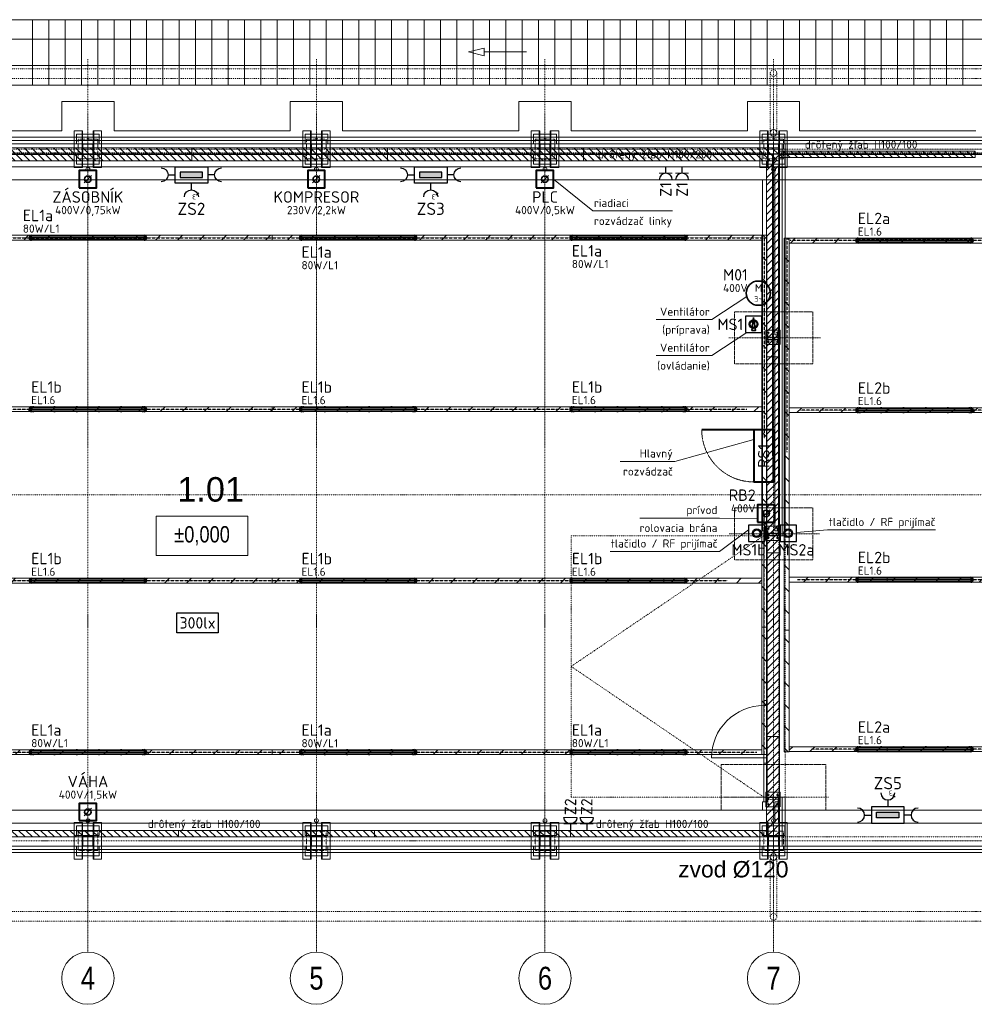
# Model space of a CAD drawing. Header units: millimetres. Extents: x 1803 to 87542, y -4389 to 16381.
# Tile 2 of 5: x 13438 to 28057, y 1309 to 16381. Entities that reach past the tile are written whole.
import ezdxf
from ezdxf.enums import TextEntityAlignment as Align

# ---------------------------------------------------------------- set-up
doc = ezdxf.new("R2010")
doc.units = ezdxf.units.MM
doc.set_wipeout_variables(frame=1)
for name, pattern in [('DASHDOT', [25.4, 12.7, -6.35, 0, -6.35]), ('Dashed', [19.05, 12.7, -6.35]), ('DIVIDE', [31.75, 12.7, -6.35, 0, -6.35, 0, -6.35]), ('DXK_LINE_DOT2', [3.9198, 1.9599, -1.9599])]:
    doc.linetypes.add(name, pattern=pattern)
for name, color, linetype, lineweight in [('CKBUBLINY', 252, 'Continuous', 5), ('CKIZOLACE', 252, 'Continuous', 5), ('CKKOTY_VYS', 252, 'Continuous', 5), ('CKRASTR', 252, 'DASHDOT', 5), ('CKRASTR_POPIS', 252, 'Continuous', 5), ('CKSTENY_NADROVINOU', 252, 'DIVIDE', 5), ('CKSTENY_OSY', 252, 'DASHDOT', 5), ('CKSTENY_PODROVINOU', 252, 'Continuous', 5), ('CKSTENY_REZ', 252, 'Continuous', 5), ('CKSTENY_SKRYTE', 252, 'Dashed', 5), ('CKSYMBOLY', 252, 'Continuous', 5), ('CKTEXTY_MALE', 252, 'Continuous', 5), ('CKTEXTY_STREDNI', 252, 'Continuous', 5), ('CSPROFILY_OSY', 252, 'DASHDOT', 5), ('CSPROFILY_REZY', 252, 'Continuous', 5), ('EL_svetlo', 4, 'Continuous', 30), ('EL_trasy', 1, 'Continuous', 35), ('EL_zariadenia', 5, 'Continuous', 30), ('EL_zasuvky', 5, 'Continuous', 30), ('ELI_ROZVADZAC', 1, 'Continuous', 40), ('ELI_SVETLO', 4, 'Continuous', 30), ('koty', 252, 'Continuous', 18), ('Okna_dvere', 252, 'Continuous', 5)]:
    doc.layers.add(name, color=color, linetype=linetype, lineweight=lineweight)
doc.layers.add('L1', color=7, linetype='Continuous')
doc.styles.add('ISOCP3', font='isocpeur.ttf')
doc.styles.add('ISOCPEUR', font='isocpeur.ttf', dxfattribs={"height": 300})
doc.styles.get("Standard").update_dxf_attribs({"font": 'arial.ttf'})
doc.linetypes.add('IZOLACE_TEPELNA_OS', pattern='A,0.001,[220,CADKON.SHX,S=0.05,R=0,X=0,Y=0],-1,[220,CADKON.SHX,S=0.05,R=180,X=1,Y=0],-1', length=2.001)
pattern_1 = [(45, (4501.52, -18553.8), (-168.3798, 168.3798), [])]

# ---------------------------------------------------------------- blocks, each defined once
blk = doc.blocks.new('CK_GRID_DESC_A460A66B-2EDC-4BD0-90B6-661D6CF4EA7E')
at = {"layer": 'CKRASTR_POPIS'}
blk.add_circle((-4, 0), 4, dxfattribs=at)
at = {"layer": 'CKRASTR_POPIS', "width": 0.8}
blk.add_attdef('GRID_DESC', text='', height=3.5, dxfattribs=at).set_placement((-4, 0), align=Align.MIDDLE_CENTER)
blk = doc.blocks.new('CK_S_EXT_RHS_Sections_square_cRHS160x5')
for p, q in [((-80, 70), (-80, -70)), ((-75, 70), (-75, -70)), ((70, 80), (-70, 80)), ((70, 75), (-70, 75)), ((75, -70), (75, 70)), ((80, -70), (80, 70)), ((-70, -75), (70, -75)), ((-70, -80), (70, -80))]:
    blk.add_line(p, q)
for centre, radius, start, end in [((-70, 70), 10, 90, 180), ((-70, 70), 5, 90, 180), ((70, 70), 10, 0, 90), ((70, 70), 5, 0, 90), ((-70, -70), 10, 180, 270), ((-70, -70), 5, 180, 270), ((70, -70), 10, 270, 0), ((70, -70), 5, 270, 0)]:
    blk.add_arc(centre, radius, start, end)
blk = doc.blocks.new('CK2D_HEIGHTDIM_118C0299-86BF-4B0A-A9D4-2D410D778AB9')
at = {"color": 0, "linetype": 'ByBlock', "transparency": 16777216}
blk.add_wipeout([(-7, -3), (7, -3), (7, 3), (-7, 3)], dxfattribs=at)
at = {"color": 0, "linetype": 'ByBlock', "lineweight": -2, "transparency": 16777216}
blk.add_lwpolyline([(-7, -3), (7, -3), (7, 3), (-7, 3), (-7, -3)], dxfattribs=at)
at = {"color": 0, "linetype": 'ByBlock', "lineweight": -2, "transparency": 16777216, "width": 0.8}
blk.add_attdef('VÝŠKA', text='', height=2.5, dxfattribs=at).set_placement((0, 0), align=Align.MIDDLE_CENTER)
blk = doc.blocks.new('HGHGHG')
at = {"layer": 'CKBUBLINY'}
for p, q in [((2113447, 1749270), (2113607, 1749270)), ((2113527, 1749350), (2113527, 1749190))]:
    blk.add_line(p, q, dxfattribs=at)
at = {"layer": 'CKSTENY_NADROVINOU', "color": 251, "ltscale": 0.3}
blk.add_lwpolyline([(2113377, 1749420), (2113677, 1749420), (2113677, 1749120), (2113377, 1749120)], close=True, dxfattribs=at)
at = {"layer": 'CSPROFILY_REZY', "color": 251, "lineweight": 18}
for p, q in [((2113447, 1749550), (2113317, 1749550)), ((2113317, 1749550), (2113317, 1749350)), ((2113437, 1749500), (2113437, 1749550)), ((2113447, 1749500), (2113447, 1749550)), ((2113510, 1749425), (2113549, 1749425)), ((2113527, 1749443), (2113527, 1749405)), ((2113607, 1749500), (2113607, 1749550)), ((2113607, 1749550), (2113737, 1749550)), ((2113617, 1749500), (2113617, 1749550)), ((2113737, 1749550), (2113737, 1749350)), ((2113447, 1748990), (2113317, 1748990)), ((2113607, 1748990), (2113737, 1748990))]:
    blk.add_line(p, q, dxfattribs=at)
at = {"layer": 'CSPROFILY_REZY', "color": 251, "linetype": 'Dashed', "lineweight": 18, "ltscale": 0.5}
for p, q in [((2113437, 1749500), (2113437, 1748990)), ((2113447, 1749500), (2113447, 1748990)), ((2113607, 1749500), (2113607, 1748990)), ((2113617, 1749500), (2113617, 1748990)), ((2113317, 1748990), (2113317, 1749350)), ((2113737, 1748990), (2113737, 1749350)), ((2113510, 1749115), (2113549, 1749115)), ((2113527, 1749097), (2113527, 1749135)), ((2113607, 1749190), (2113607, 1748990))]:
    blk.add_line(p, q, dxfattribs=at)
for points in [[(2113352, 1749500), (2113702, 1749500), (2113702, 1749350), (2113352, 1749350)], [(2113352, 1749040), (2113702, 1749040), (2113702, 1749190), (2113352, 1749190)]]:
    blk.add_lwpolyline(points, close=True, dxfattribs=at)
at = {"layer": 'CSPROFILY_REZY', "color": 251, "lineweight": 18}
blk.add_circle((2113527, 1749425), 10, dxfattribs=at)
at = {"layer": 'CSPROFILY_REZY', "color": 251, "linetype": 'Dashed', "lineweight": 18, "ltscale": 0.5}
blk.add_circle((2113527, 1749115), 10, dxfattribs=at)
blk = doc.blocks.new('*U4')
at = {"color": 0, "linetype": 'ByBlock', "lineweight": -2}
for p, q in [((-445, 0), (-159, 0)), ((202, 0), (53, 0)), ((445, 0), (202, 60)), ((202, 60), (202, -60)), ((445, 0), (202, -60)), ((-159, 0), (53, 0))]:
    blk.add_line(p, q, dxfattribs=at)
at = {"color": 0, "linetype": 'Continuous', "lineweight": -2, "flags": 8}
blk.add_attdef('SPÁD', text='', height=100, dxfattribs=at).set_placement((4, 80), align=Align.CENTER)
blk = doc.blocks.new('CK_S_EXT_UPE_SectionUPE180')
for p, q in [((50.3, 90), (-24.7, 90)), ((-24.7, 90), (-24.7, -90)), ((-19.2, -67.5), (-19.2, 67.5)), ((-7.2, 79.5), (50.3, 79.5)), ((50.3, 79.5), (50.3, 90)), ((-24.7, -90), (50.3, -90)), ((50.3, -79.5), (-7.2, -79.5)), ((50.3, -90), (50.3, -79.5))]:
    blk.add_line(p, q)
for centre, start, end in [((-7.2, 67.5), 90, 180), ((-7.2, -67.5), 180, 270)]:
    blk.add_arc(centre, 12, start, end)
blk = doc.blocks.new('A$Ccd25d1f1')
at = {"layer": 'EL_svetlo', "color": 146, "true_color": 0x105689, "elevation": 15}
blk.add_lwpolyline([(-875, 30), (875, 30, -0.414213), (880, 25), (880, -25, -0.414214), (875, -30), (-875, -30, -0.414213), (-880, -25), (-880, 25, -0.414214)], format="xyb", close=True, dxfattribs=at)
at = {"layer": 'EL_svetlo', "color": 146, "true_color": 0x105689}
for points, elevation in [([(-880, 4), (880, 4), (880, -4), (-880, -4)], 15), ([(-520, 39), (-500, 39), (-500, 28), (-520, 28)], 15), ([(-180, 39), (-160, 39), (-160, 28), (-180, 28)], 15), ([(160, 39), (180, 39), (180, 28), (160, 28)], 15), ([(500, 39), (520, 39), (520, 28), (500, 28)], 15), ([(-850, -28), (-830, -28), (-830, -39), (-850, -39)], 23), ([(-520, -28), (-500, -28), (-500, -39), (-520, -39)], 15), ([(-180, -28), (-160, -28), (-160, -39), (-180, -39)], 15), ([(160, -28), (180, -28), (180, -39), (160, -39)], 15), ([(500, -28), (520, -28), (520, -39), (500, -39)], 15), ([(830, -28), (850, -28), (850, -39), (830, -39)], 23)]:
    blk.add_lwpolyline(points, close=True, dxfattribs=dict(at, elevation=elevation))
for points in [[(-862, 38), (862, 38), (862, -38), (-862, -38)], [(-850, 39), (-830, 39), (-830, 28), (-850, 28)], [(830, 39), (850, 39), (850, 28), (830, 28)]]:
    blk.add_lwpolyline(points, close=True, dxfattribs=at)
for centre, start, end in [((-862, 0, 15), 90, 270), ((862, 0, 15), 270, 90)]:
    blk.add_arc(centre, 38.5, start, end, dxfattribs=at)
blk = doc.blocks.new('*U46')
at = {"layer": 'EL_zasuvky'}
blk.add_line((0, 107), (0, 0), dxfattribs=at)
blk.add_arc((0, 213), 107, 180, 360, dxfattribs=at)
at = {"layer": 'EL_zasuvky', "style": 'ISOCP3'}
blk.add_attdef('Z', text='', height=225, rotation=90, dxfattribs=at).set_placement((0, 234), align=Align.MIDDLE_LEFT)
blk = doc.blocks.new('*U43')
at = {"layer": 'EL_zasuvky'}
blk.add_line((107, 0), (0, 0), dxfattribs=at)
blk.add_arc((213, 0), 107, 90, 270, dxfattribs=at)
at = {"layer": 'EL_zasuvky', "style": 'ISOCP3'}
blk.add_attdef('Z', text='', height=225, dxfattribs=at).set_placement((234, 0), align=Align.MIDDLE_LEFT)
blk = doc.blocks.new('A$Cc965379b')
at = {"layer": 'EL_zasuvky'}
for p, q in [((107, 0), (0, 0)), ((149, -113), (184, -78))]:
    blk.add_line(p, q, dxfattribs=at)
blk.add_arc((213, 0), 107, 90, 270, dxfattribs=at)
at = {"layer": 'EL_zasuvky', "style": 'ISOCP3'}
blk.add_text('3', height=75, rotation=90, dxfattribs=at).set_placement((212, -71), align=Align.MIDDLE_LEFT)
blk = doc.blocks.new('*U42')
at = {"layer": 'EL_zasuvky'}
h = blk.add_hatch(color=256, dxfattribs=at)
h.dxf.hatch_style = 1
h.paths.add_polyline_path([(-171, -83), (171, -83), (171, -167), (-171, -167)])
for points in [[(-250, -250), (250, -250), (250, 0), (-250, 0)], [(-171, -83), (171, -83), (171, -167), (-171, -167)]]:
    blk.add_lwpolyline(points, close=True, dxfattribs=at)
at = {"layer": 'EL_trasy', "rotation": 270}
blk.add_blockref('A$Cc965379b', (0, -250), dxfattribs=at)
at = {"layer": 'koty', "color": 5, "rotation": 90}
blk.add_blockref('*U46', (-250, -125), dxfattribs=at)
at = {"layer": 'koty', "color": 5}
blk.add_blockref('*U43', (250, -125), dxfattribs=at)
blk = doc.blocks.new('A$C3cf4e325')
at = {"layer": 'ELI_ROZVADZAC', "color": 4, "lineweight": 35}
blk.add_line((86, 86), (214, 214), dxfattribs=at)
at = {"layer": 'ELI_ROZVADZAC', "lineweight": 40}
blk.add_lwpolyline([(0, 0), (300, 0), (300, 300), (0, 300)], close=True, dxfattribs=at)
at = {"layer": 'ELI_ROZVADZAC', "color": 4, "lineweight": 35}
blk.add_circle((150, 150), 56.2, dxfattribs=at)
blk = doc.blocks.new('*U51')
at = {"layer": 'EL_trasy', "lineweight": 5}
h = blk.add_hatch(dxfattribs=at)
h.set_pattern_fill('ANSI31', color=132, scale=75)
h.set_pattern_definition(pattern_1)
h.paths.add_polyline_path([(6000, -37.5), (6000, 37.5), (0, 37.5), (0, -37.5)])
at = {"layer": 'EL_trasy', "color": 132, "lineweight": 5}
blk.add_lwpolyline([(0, -37.5), (6000, -37.5), (6000, 37.5), (0, 37.5)], close=True, dxfattribs=at)
blk = doc.blocks.new('*U52')
at = {"layer": 'EL_trasy', "lineweight": 5}
h = blk.add_hatch(dxfattribs=at)
h.set_pattern_fill('ANSI31', color=132, scale=75)
h.set_pattern_definition(pattern_1)
h.paths.add_polyline_path([(1500, -37.5), (1500, 37.5), (0, 37.5), (0, -37.5)])
at = {"layer": 'EL_trasy', "color": 132, "lineweight": 5}
blk.add_lwpolyline([(0, -37.5), (1500, -37.5), (1500, 37.5), (0, 37.5)], close=True, dxfattribs=at)
blk = doc.blocks.new('A$C4b01e16f')
at = {"layer": 'ELI_SVETLO', "color": 1, "lineweight": 30}
blk.add_lwpolyline([(1, 0), (251, 0), (251, 250), (1, 250)], close=True, dxfattribs=at)
at = {"layer": 'ELI_SVETLO', "color": 7}
for radius in [66.5, 51.1]:
    blk.add_circle((126, 125), radius, dxfattribs=at)
at = {"layer": 'ELI_SVETLO', "color": 7, "lineweight": 30}
for radius in [65.9, 51.6]:
    blk.add_circle((126, 126), radius, dxfattribs=at)
blk = doc.blocks.new('A$C7ee6b855')
at = {"layer": 'EL_trasy', "lineweight": 5}
h = blk.add_hatch(dxfattribs=at)
h.set_pattern_fill('ANSI31', color=132, scale=25, angle=90)
h.set_pattern_definition([(135, (-10569.91, 2800.38), (-56.1266, -56.1266), [])])
h.paths.add_polyline_path([(0, 200), (0, 0), (3000, 0), (3000, 200)])
at = {"layer": 'EL_trasy', "color": 132, "lineweight": 5}
blk.add_lwpolyline([(0, 0), (3000, 0), (3000, 200), (0, 200)], close=True, dxfattribs=at)
blk = doc.blocks.new('A$C2e86f07f')
at = {"layer": 'EL_trasy', "lineweight": 5}
h = blk.add_hatch(dxfattribs=at)
h.set_pattern_fill('ANSI31', color=132, scale=25, angle=90)
h.set_pattern_definition([(135, (-10147.07, 3403.766), (-56.1266, -56.1266), [])])
h.paths.add_polyline_path([(0, 100), (0, 0), (3000, 0), (3000, 100)])
at = {"layer": 'EL_trasy', "color": 132, "lineweight": 5}
blk.add_lwpolyline([(0, 0), (3000, 0), (3000, 100), (0, 100)], close=True, dxfattribs=at)
blk = doc.blocks.new('A$Cfb8c7ab8')
at = {"layer": 'EL_zasuvky'}
blk.add_line((0, 85), (0, 0), dxfattribs=at)
blk.add_arc((0, 171), 85.3, 180, 0, dxfattribs=at)
blk = doc.blocks.new('MSA')
at = {"color": 5, "linetype": 'Continuous', "lineweight": 35}
blk.add_circle((0, 0), 3.15, dxfattribs=at)
at = {"color": 5, "linetype": 'Continuous', "lineweight": 35, "style": 'ISOCPEUR'}
blk.add_text('M', height=2, dxfattribs=at).set_placement((0.08, 1.34), align=Align.MIDDLE)
at = {"color": 7, "linetype": 'Continuous', "lineweight": 35, "style": 'ISOCPEUR'}
blk.add_text('3~', height=1.5, dxfattribs=at).set_placement((0, -1.5), align=Align.MIDDLE)

msp = doc.modelspace()

# ---------------------------------------------------------------- hatches: boundary and pattern name
at = {"layer": 'EL_trasy', "lineweight": 5}
h = msp.add_hatch(dxfattribs=at)
h.set_pattern_fill('ANSI31', color=132, scale=75, angle=-90)
h.set_pattern_definition([(315, (6285.92, 2579.6), (168.3798, 168.3798), [])])
h.paths.add_polyline_path([(24802, 5131), (24877, 5131), (24877, 7081), (24802, 7081)])
h = msp.add_hatch(dxfattribs=at)
h.set_pattern_fill('ANSI31', color=132, scale=75, angle=-90)
h.set_pattern_definition([(315, (6630.37, 2534.6), (168.3798, 168.3798), [])])
h.paths.add_polyline_path([(25147, 5176), (25222, 5176), (25222, 7036), (25147, 7036)])
h = msp.add_hatch(dxfattribs=at)
h.set_pattern_fill('ANSI31', color=132, scale=25, angle=180)
h.set_pattern_definition([(225, (22271.235, -8161.3), (56.1266, -56.1266), [])])
h.paths.add_polyline_path([(24872, 3871), (25072, 3871), (25072, 5409), (24872, 5409)])

# ---------------------------------------------------------------- linework, layer by layer
at = {"color": 252, "linetype": 'DXK_LINE_DOT2', "lineweight": 5}
for p, q in [((24882, 11481), (24882, 11556)), ((24882, 11556), (24892, 11556)), ((25062, 11481), (24882, 11481)), ((25051, 11556), (25062, 11556)), ((25062, 11556), (25062, 11481)), ((24882, 8481), (24882, 8556)), ((24882, 8556), (24892, 8556)), ((25062, 8481), (24882, 8481)), ((25062, 8481), (24882, 8481)), ((25162, 8556), (25162, 8481)), ((25062, 4281), (25062, 4406))]:
    msp.add_line(p, q, dxfattribs=at)
at = {"color": 252, "linetype": 'Continuous', "lineweight": 5}
for p, q in [((24882, 11481), (24882, 11556)), ((24892, 11556), (24882, 11556)), ((24882, 11481), (25062, 11481)), ((25062, 11556), (25051, 11556)), ((25062, 11481), (25062, 11556)), ((24882, 8481), (24882, 8556)), ((24892, 8556), (24882, 8556)), ((24882, 8481), (25062, 8481)), ((24882, 8481), (25062, 8481)), ((25162, 8481), (25162, 8556))]:
    msp.add_line(p, q, dxfattribs=at)
at = {"layer": 'CKIZOLACE', "color": 252, "linetype": 'IZOLACE_TEPELNA_OS', "lineweight": 5, "ltscale": 1.515152}
for p, q in [((3772, 14534), (44442, 14532)), ((25112, 14481), (25112, 8481)), ((25112, 4481), (25112, 3731)), ((44442, 3681), (3772, 3681))]:
    msp.add_line(p, q, dxfattribs=at)
at = {"layer": 'CKRASTR', "color": 252, "lineweight": 5}
for p, q in [((14482, 15779), (14482, 2109)), ((17982, 15779), (17982, 2109)), ((21482, 15779), (21482, 2109)), ((24982, 15779), (24982, 2109)), ((67481, 14401), (2603, 14401)), ((67481, 3811), (2603, 3811))]:
    msp.add_line(p, q, dxfattribs=at)
at = {"layer": 'CKSTENY_NADROVINOU', "color": 252, "lineweight": 5}
for p, q in [((2902, 15631), (68062, 15631)), ((24932, 14648), (24932, 15564)), ((25032, 14648), (25032, 15564)), ((2902, 15481), (68062, 15481)), ((11062, 14341), (14402, 14341)), ((14562, 14341), (17902, 14341)), ((18062, 14341), (21402, 14341)), ((21562, 14341), (24902, 14341)), ((28402, 14341), (25062, 14341)), ((68062, 9106), (2902, 9106)), ((21882, 8481), (24832, 8481)), ((24832, 8481), (21882, 6481)), ((21882, 4481), (21882, 8481)), ((25062, 8481), (25062, 4481)), ((25162, 4481), (25162, 8481)), ((21882, 6481), (24832, 4481)), ((21882, 4481), (24832, 4481)), ((11062, 3871), (14402, 3871)), ((14562, 3871), (17902, 3871)), ((18062, 3871), (21402, 3871)), ((21562, 3871), (24902, 3871)), ((25062, 3871), (28402, 3871)), ((24932, 3564), (24932, 2648)), ((25032, 3564), (25032, 2648)), ((2902, 2731), (68062, 2731)), ((2902, 2581), (68062, 2581))]:
    msp.add_line(p, q, dxfattribs=at)
at = {"layer": 'CKSTENY_NADROVINOU', "color": 252, "lineweight": 5, "ltscale": 0.3}
for points in [[(14332, 14551), (14632, 14551), (14632, 14251), (14332, 14251)], [(17832, 14551), (18132, 14551), (18132, 14251), (17832, 14251)], [(21332, 14551), (21632, 14551), (21632, 14251), (21332, 14251)], [(24832, 14551), (25132, 14551), (25132, 14251), (24832, 14251)], [(14332, 3961), (14632, 3961), (14632, 3661), (14332, 3661)], [(17832, 3961), (18132, 3961), (18132, 3661), (17832, 3661)], [(21332, 3961), (21632, 3961), (21632, 3661), (21332, 3661)], [(24832, 3961), (25132, 3961), (25132, 3661), (24832, 3661)]]:
    msp.add_lwpolyline(points, close=True, dxfattribs=at)
at = {"layer": 'CKSTENY_NADROVINOU', "color": 252, "lineweight": 5}
for centre in [(24982, 15564), (24982, 2648)]:
    msp.add_circle(centre, 50, dxfattribs=at)
at = {"layer": 'CKSTENY_OSY', "color": 252, "lineweight": 5}
for p, q in [((24295, 11511), (25701, 11511)), ((24305, 8511), (25688, 8511)), ((24232, 4481), (25831, 4481))]:
    msp.add_line(p, q, dxfattribs=at)
at = {"layer": 'CKSTENY_PODROVINOU', "color": 252, "lineweight": 5}
for p, q in [((3602, 16381), (67382, 16381)), ((13632, 15381), (13632, 16381)), ((13882, 15381), (13882, 16381)), ((14132, 15381), (14132, 16381)), ((14382, 15381), (14382, 16381)), ((14632, 15381), (14632, 16381)), ((14882, 15381), (14882, 16381)), ((15132, 15381), (15132, 16381)), ((15382, 15381), (15382, 16381)), ((15632, 15381), (15632, 16381)), ((15882, 15381), (15882, 16381)), ((16132, 15381), (16132, 16381)), ((16382, 15381), (16382, 16381)), ((16632, 15381), (16632, 16381)), ((16882, 15381), (16882, 16381)), ((17132, 15381), (17132, 16381)), ((17382, 15381), (17382, 16381)), ((17632, 15381), (17632, 16381)), ((17882, 15381), (17882, 16381)), ((18132, 15381), (18132, 16381)), ((18382, 15381), (18382, 16381)), ((18632, 15381), (18632, 16381)), ((18882, 15381), (18882, 16381)), ((19132, 15381), (19132, 16381)), ((19382, 15381), (19382, 16381)), ((19632, 15381), (19632, 16381)), ((19882, 15381), (19882, 16381)), ((20132, 15381), (20132, 16381)), ((20382, 15381), (20382, 16381)), ((20632, 15381), (20632, 16381)), ((20882, 15381), (20882, 16381)), ((21132, 15381), (21132, 16381)), ((21382, 15381), (21382, 16381)), ((21632, 15381), (21632, 16381)), ((21882, 15381), (21882, 16381)), ((22132, 15381), (22132, 16381)), ((22382, 15381), (22382, 16381)), ((22632, 15381), (22632, 16381)), ((22882, 15381), (22882, 16381)), ((23132, 15381), (23132, 16381)), ((23382, 15381), (23382, 16381)), ((23632, 15381), (23632, 16381)), ((23882, 15381), (23882, 16381)), ((24132, 15381), (24132, 16381)), ((24382, 15381), (24382, 16381)), ((24632, 15381), (24632, 16381)), ((24882, 15381), (24882, 16381)), ((25132, 15381), (25132, 16381)), ((25382, 15381), (25382, 16381)), ((25632, 15381), (25632, 16381)), ((25882, 15381), (25882, 16381)), ((26132, 15381), (26132, 16381)), ((26382, 15381), (26382, 16381)), ((26632, 15381), (26632, 16381)), ((26882, 15381), (26882, 16381)), ((27132, 15381), (27132, 16381)), ((27382, 15381), (27382, 16381)), ((27632, 15381), (27632, 16381)), ((27882, 15381), (27882, 16381)), ((67382, 16081), (3602, 16081)), ((67382, 15681), (3602, 15681)), ((3602, 15381), (67382, 15381)), ((14082, 14681), (14082, 15131)), ((14082, 15131), (14882, 15131)), ((14882, 15131), (14882, 14681)), ((17582, 14681), (17582, 15131)), ((17582, 15131), (18382, 15131)), ((18382, 15131), (18382, 14681)), ((21082, 14681), (21082, 15131)), ((21082, 15131), (21882, 15131)), ((21882, 15131), (21882, 14681)), ((24582, 14681), (24582, 15131)), ((24582, 15131), (25382, 15131)), ((25382, 15131), (25382, 14681)), ((11382, 14681), (14082, 14681)), ((14882, 14681), (17582, 14681)), ((18382, 14681), (21082, 14681)), ((21882, 14681), (24582, 14681)), ((25382, 14681), (28082, 14681)), ((25162, 14481), (25062, 14481)), ((3902, 14131), (67062, 14131)), ((3902, 13931), (67062, 13931)), ((24812, 8556), (24812, 13931)), ((24832, 8556), (24812, 8556)), ((24812, 4406), (24832, 4406)), ((24812, 4281), (24812, 4406)), ((3902, 4281), (67062, 4281)), ((3902, 4081), (67062, 4081)), ((25162, 3731), (25062, 3731))]:
    msp.add_line(p, q, dxfattribs=at)
at = {"layer": 'CKSTENY_REZ', "color": 252, "lineweight": 5}
for p, q in [((3722, 14581), (44442, 14581)), ((3832, 14481), (25062, 14481)), ((25062, 8481), (25062, 14481)), ((25162, 14481), (44442, 14481)), ((25162, 8481), (25162, 14481)), ((25062, 8481), (25162, 8481)), ((25062, 3731), (25062, 4481)), ((25062, 4481), (25162, 4481)), ((25162, 3731), (25162, 4481)), ((3722, 3631), (44442, 3631)), ((3832, 3731), (25062, 3731)), ((25162, 3731), (44442, 3731))]:
    msp.add_line(p, q, dxfattribs=at)
at = {"layer": 'CKSTENY_SKRYTE', "color": 252, "lineweight": 5, "ltscale": 0.5}
for p, q in [((25082, 11629), (24862, 11629)), ((24862, 11629), (24862, 11409)), ((24902, 11569), (24902, 11609)), ((25042, 11609), (25042, 11569)), ((25082, 11629), (25082, 11409)), ((24922, 11589), (24882, 11589)), ((24902, 11469), (24902, 11429)), ((25062, 11589), (25022, 11589)), ((25042, 11469), (25042, 11429)), ((25082, 11409), (24862, 11409)), ((24922, 11449), (24882, 11449)), ((25062, 11449), (25022, 11449))]:
    msp.add_line(p, q, dxfattribs=at)
at = {"layer": 'CKSTENY_SKRYTE', "color": 252, "lineweight": 5}
for p, q in [((24902, 8609), (24902, 8569)), ((25042, 8609), (25042, 8569)), ((24922, 8589), (24882, 8589)), ((24922, 8449), (24882, 8449)), ((24902, 8469), (24902, 8429)), ((25062, 8589), (25022, 8589)), ((25062, 8449), (25022, 8449)), ((25042, 8469), (25042, 8429)), ((24902, 4534), (24902, 4494)), ((25042, 4534), (25042, 4494)), ((24922, 4514), (24882, 4514)), ((24882, 4374), (24922, 4374)), ((24902, 4354), (24902, 4394)), ((25062, 4514), (25022, 4514)), ((25022, 4374), (25062, 4374)), ((25042, 4394), (25042, 4354)), ((24582, 4081), (25382, 4081))]:
    msp.add_line(p, q, dxfattribs=at)
for points in [[(24382, 11911), (25582, 11911), (25582, 11111), (24382, 11111)], [(24382, 8911), (25582, 8911), (25582, 8111), (24382, 8111)], [(24182, 4981), (25782, 4981), (25782, 4281), (24182, 4281)]]:
    msp.add_lwpolyline(points, close=True, dxfattribs=at)
at = {"layer": 'CKSTENY_SKRYTE', "color": 252, "lineweight": 5, "ltscale": 0.5}
for points in [[(24862, 8409), (25082, 8409), (25082, 8629), (24862, 8629)], [(24862, 4334), (25082, 4334), (25082, 4554), (24862, 4554)]]:
    msp.add_lwpolyline(points, close=True, dxfattribs=at)
for centre in [(24902, 11589), (24902, 11449), (25042, 11589), (25042, 11449), (24902, 8589), (25042, 8589), (24902, 8449), (25042, 8449)]:
    msp.add_circle(centre, 10, dxfattribs=at)
at = {"layer": 'CKSTENY_SKRYTE', "color": 252, "lineweight": 5}
for centre in [(24902, 4514), (25042, 4514), (24902, 4374), (25042, 4374)]:
    msp.add_circle(centre, 10, dxfattribs=at)
at = {"layer": 'CSPROFILY_OSY', "color": 252, "lineweight": 5}
for p, q in [((14482, 14311), (14482, 14491)), ((17982, 14311), (17982, 14491)), ((21482, 14311), (21482, 14491)), ((24982, 14311), (24982, 14491)), ((14392, 14401), (14572, 14401)), ((17892, 14401), (18072, 14401)), ((21392, 14401), (21572, 14401)), ((24892, 14401), (25072, 14401)), ((25072, 11519), (24872, 11519)), ((24972, 11471), (24972, 11566)), ((25072, 8519), (24872, 8519)), ((24972, 8471), (24972, 8566)), ((24872, 4444), (25072, 4444)), ((24972, 4491), (24972, 4396)), ((14392, 3811), (14572, 3811)), ((14482, 3721), (14482, 3901)), ((17892, 3811), (18072, 3811)), ((17982, 3721), (17982, 3901)), ((21392, 3811), (21572, 3811)), ((21482, 3721), (21482, 3901)), ((24892, 3811), (25072, 3811)), ((24982, 3721), (24982, 3901))]:
    msp.add_line(p, q, dxfattribs=at)
at = {"layer": 'CSPROFILY_REZY', "color": 252, "lineweight": 5}
for p, q in [((14457, 14481), (14457, 14476)), ((14507, 14481), (14507, 14476)), ((17957, 14481), (17957, 14476)), ((18007, 14481), (18007, 14476)), ((21457, 14481), (21457, 14476)), ((21507, 14481), (21507, 14476)), ((24957, 14481), (24957, 14476)), ((25007, 14481), (25007, 14476)), ((14457, 14326), (14457, 14321)), ((14482, 14121), (14482, 14321)), ((14507, 14326), (14507, 14321)), ((17957, 14326), (17957, 14321)), ((17982, 14121), (17982, 14321)), ((18007, 14326), (18007, 14321)), ((21457, 14326), (21457, 14321)), ((21482, 14121), (21482, 14321)), ((21507, 14326), (21507, 14321)), ((24957, 14326), (24957, 14321)), ((24982, 14121), (24982, 14321)), ((25007, 14326), (25007, 14321)), ((25002, 11556), (25002, 14131)), ((25059, 11556), (25059, 14131)), ((25051, 11556), (25002, 11556)), ((25002, 11481), (25002, 8556)), ((25059, 8556), (25059, 11481)), ((25002, 8556), (25051, 8556)), ((25051, 4406), (25002, 4406)), ((25002, 4081), (25002, 4406)), ((25059, 4081), (25059, 4406)), ((14482, 4091), (14482, 3891)), ((17982, 4091), (17982, 3891)), ((21482, 4091), (21482, 3891)), ((24982, 4091), (24982, 3891)), ((14457, 3891), (14457, 3886)), ((14507, 3891), (14507, 3886)), ((17957, 3891), (17957, 3886)), ((18007, 3891), (18007, 3886)), ((21457, 3891), (21457, 3886)), ((21507, 3891), (21507, 3886)), ((24957, 3891), (24957, 3886)), ((25007, 3891), (25007, 3886)), ((14457, 3736), (14457, 3731)), ((14507, 3736), (14507, 3731)), ((17957, 3736), (17957, 3731)), ((18007, 3736), (18007, 3731)), ((21457, 3736), (21457, 3731)), ((21507, 3736), (21507, 3731)), ((24957, 3736), (24957, 3731)), ((25007, 3736), (25007, 3731))]:
    msp.add_line(p, q, dxfattribs=at)
for centre, radius in [((24982, 14648), 50), ((14482, 14091), 30), ((17982, 14091), 30), ((21482, 14091), 30), ((24982, 14091), 30), ((14482, 4121), 30), ((17982, 4121), 30), ((21482, 4121), 30), ((24982, 4121), 30), ((24982, 3564), 50)]:
    msp.add_circle(centre, radius, dxfattribs=at)
at = {"layer": 'EL_svetlo'}
msp.add_lwpolyline([(15845, 7301), (16476, 7301), (16476, 6996), (15845, 6996)], close=True, dxfattribs=at)
at = {"layer": 'EL_trasy'}
msp.add_line((24650, 11622), (24677, 11823), dxfattribs=at)
at = {"layer": 'EL_trasy', "color": 6}
for points in [[(24972, 9706), (24972, 14321), (3324, 14321)], [(24972, 9706), (24972, 14215), (25078, 14321), (46022, 14321), (46022, 10071), (45890, 10071)]]:
    msp.add_lwpolyline(points, dxfattribs=at)
at = {"layer": 'EL_trasy', "linetype": 'Dashed', "lineweight": 25, "ltscale": 0.25}
for points in [[(7082, 13044), (24840, 13044), (24840, 9969)], [(7082, 10419), (24574, 10419)], [(24840, 5131), (24840, 8875)], [(7082, 7794), (24278, 7794)], [(7082, 5169), (24728, 5169)]]:
    msp.add_lwpolyline(points, dxfattribs=at)
at = {"layer": 'EL_trasy', "linetype": 'Dashed', "lineweight": 25, "ltscale": 0.25, "elevation": 8}
for points in [[(25184, 13036), (25184, 9760)], [(42942, 12999), (25235, 12999)], [(42942, 10404), (25386, 10404)], [(42942, 7809), (25350, 7809)], [(42942, 5214), (25570, 5214)]]:
    msp.add_lwpolyline(points, dxfattribs=at)
at = {"layer": 'EL_trasy'}
msp.add_lwpolyline([(24677, 11823), (24704, 11622), (24650, 11622)], dxfattribs=at)
at = {"layer": 'EL_trasy', "color": 132, "lineweight": 5}
for points in [[(24802, 7081), (24802, 5131), (24877, 5131), (24877, 7081)], [(25072, 3871), (25072, 5409), (24872, 5409), (24872, 3871)]]:
    msp.add_lwpolyline(points, close=True, dxfattribs=at)
at = {"layer": 'EL_trasy', "color": 132, "lineweight": 5, "elevation": 8}
msp.add_lwpolyline([(25147, 7036), (25147, 5176), (25222, 5176), (25222, 7036)], close=True, dxfattribs=at)
at = {"layer": 'EL_zasuvky', "lineweight": 5}
for p, q in [((23233, 14032), (23432, 14032)), ((23483, 14032), (23682, 14032)), ((23233, 13932), (23432, 13932)), ((23483, 13932), (23682, 13932)), ((21772, 4170), (21971, 4170)), ((21772, 4071), (21971, 4071)), ((22022, 4170), (22221, 4170)), ((22022, 4071), (22221, 4071))]:
    msp.add_line(p, q, dxfattribs=at)
at = {"layer": 'EL_zasuvky', "color": 7, "lineweight": 5}
for p, q in [((22214, 13454), (21612, 13939)), ((22214, 13454), (23433, 13454)), ((24036, 11790), (24571, 12143)), ((23186, 11790), (24036, 11790)), ((24036, 11239), (24571, 11592)), ((23186, 11239), (24036, 11239)), ((23469, 9619), (24682, 9953)), ((22634, 9619), (23469, 9619)), ((22934, 8753), (24153, 8753)), ((24153, 8753), (24738, 8744)), ((24153, 8240), (24598, 8573)), ((25808, 8571), (25332, 8531)), ((25808, 8571), (27460, 8571)), ((22481, 8240), (24153, 8240))]:
    msp.add_line(p, q, dxfattribs=at)
at = {"layer": 'ELI_ROZVADZAC'}
msp.add_line((24682, 10105), (23882, 10105), dxfattribs=at)
msp.add_lwpolyline([(24682, 10105), (24682, 9305), (24982, 9305), (24982, 10105)], close=True, dxfattribs=at)
at = {"layer": 'ELI_ROZVADZAC', "linetype": 'Dashed', "lineweight": 15, "ltscale": 0.0025}
msp.add_arc((24682, 10105), 800, 180, 270, dxfattribs=at)
at = {"layer": 'ELI_SVETLO', "color": 1, "lineweight": 30}
msp.add_lwpolyline([(24552, 11594), (24802, 11594), (24802, 11844), (24552, 11844)], close=True, dxfattribs=at)
at = {"layer": 'ELI_SVETLO', "color": 7}
for radius in [66.5, 51.1]:
    msp.add_circle((24677, 11719), radius, dxfattribs=at)
at = {"layer": 'ELI_SVETLO', "color": 7, "lineweight": 30}
for radius in [65.9, 51.6]:
    msp.add_circle((24678, 11720), radius, dxfattribs=at)
at = {"layer": 'Okna_dvere', "color": 252, "lineweight": 5, "ltscale": 0.6}
for p, q in [((24832, 8481), (24832, 4481)), ((24882, 8481), (24882, 4481)), ((24882, 5961), (24832, 5961)), ((24882, 5881), (24832, 5881)), ((24832, 5081), (24032, 5081)), ((24882, 5081), (24832, 5081)), ((24882, 5001), (24832, 5001))]:
    msp.add_line(p, q, dxfattribs=at)
for points in [[(24832, 8556), (24882, 8556), (24882, 8481), (24832, 8481)], [(24832, 4481), (24882, 4481), (24882, 4406), (24832, 4406)]]:
    msp.add_lwpolyline(points, close=True, dxfattribs=at)
msp.add_arc((24832, 5081), 800, 89.9999, 180, dxfattribs=at)

# ---------------------------------------------------------------- block references
for p in [(14482, 13044, -15), (18621, 13044, -15), (22761, 13044, -15), (27142, 12999, -5894), (14482, 10419, -15), (18621, 10419, -15), (22761, 10419, -15), (27142, 10404, -5894), (27142, 7809, -5894), (14482, 7794, -15), (18621, 7794, -15), (22761, 7794, -15), (14482, 5169, -15), (18621, 5169, -15), (22761, 5169, -15), (27142, 5214, -5894)]:
    msp.add_blockref('A$Ccd25d1f1', p)
at = {"layer": 'CKBUBLINY', "color": 252, "lineweight": 5}
for p in [(-2099045, -1734869), (-2095545, -1734869), (-2092045, -1734869), (-2088545, -1734869), (-2099045, -1745459), (-2095545, -1745459), (-2092045, -1745459), (-2088545, -1745459)]:
    msp.add_blockref('HGHGHG', p, dxfattribs=at)
at = {"layer": 'CKKOTY_VYS', "color": 252, "lineweight": 5}
ref = msp.add_blockref('CK2D_HEIGHTDIM_118C0299-86BF-4B0A-A9D4-2D410D778AB9', (16229, 8480), dxfattribs=dict(at, xscale=100, yscale=100, zscale=100))
ref.add_attrib('VÝŠKA_001', '%%P0,000', (15804, 8379), dxfattribs={"layer": '0', "color": 0, "linetype": 'ByBlock', "lineweight": -2, "transparency": 16777216, "height": 250, "width": 0.8})
at = {"layer": 'CKRASTR_POPIS', "color": 252, "lineweight": 5, "xscale": 99.99, "yscale": 99.99, "zscale": 99.99}
for p, values in [((14882, 1709), {'GRID_DESC': '4'}), ((18382, 1709), {'GRID_DESC': '5'}), ((21882, 1709), {'GRID_DESC': '6'}), ((25382, 1709), {'GRID_DESC': '7'})]:
    msp.add_blockref('CK_GRID_DESC_A460A66B-2EDC-4BD0-90B6-661D6CF4EA7E', p, dxfattribs=at).add_auto_attribs(values)
at = {"layer": 'CKSYMBOLY', "color": 252, "lineweight": 5, "xscale": -1}
msp.add_blockref('*U4', (20754, 15887), dxfattribs=at)
at = {"layer": 'CSPROFILY_REZY', "color": 252, "lineweight": 5}
for p in [(14482, 14401), (17982, 14401), (21482, 14401), (24982, 14401), (14482, 3811), (17982, 3811), (21482, 3811), (24982, 3811)]:
    msp.add_blockref('CK_S_EXT_RHS_Sections_square_cRHS160x5', p, dxfattribs=at)
for p, rotation in [((24972, 11506), 90), ((24972, 8506), 90), ((24972, 4456), 270)]:
    msp.add_blockref('CK_S_EXT_UPE_SectionUPE180', p, dxfattribs=dict(at, rotation=rotation))
at = {"layer": 'EL_svetlo', "xscale": 1.1666, "yscale": 1.1666, "zscale": 1.1666, "rotation": 180}
for p in [(23332, 14131), (23582, 14131)]:
    msp.add_blockref('A$Cfb8c7ab8', p, dxfattribs=at)
at = {"layer": 'EL_svetlo', "xscale": -1.1666, "yscale": 1.1666, "zscale": 1.1666}
for p in [(21872, 3971), (22122, 3971)]:
    msp.add_blockref('A$Cfb8c7ab8', p, dxfattribs=at)
at = {"layer": 'EL_trasy'}
for name, p in [('A$C7ee6b855', (13072, 14221)), ('A$C7ee6b855', (16072, 14221)), ('A$C7ee6b855', (19072, 14221)), ('A$C7ee6b855', (22072, 14221)), ('A$C2e86f07f', (25072, 14271)), ('A$C4b01e16f', (24598, 8394)), ('A$C4b01e16f', (25082, 8394)), ('A$C2e86f07f', (12872, 3871)), ('A$C2e86f07f', (15872, 3871)), ('A$C2e86f07f', (18872, 3871)), ('A$C2e86f07f', (21872, 3871))]:
    msp.add_blockref(name, p, dxfattribs=at)
at = {"layer": 'EL_trasy', "rotation": 90}
for p in [(25072, 11221), (25072, 8221), (25072, 5409)]:
    msp.add_blockref('A$C7ee6b855', p, dxfattribs=at)
at = {"layer": 'EL_zariadenia', "xscale": 0.8789074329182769, "yscale": 0.8789074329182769, "zscale": 0.8789074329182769}
for p in [(14348, 13807), (17848, 13807), (21348, 13807), (24738, 8690), (14350, 4121)]:
    msp.add_blockref('A$C3cf4e325', p, dxfattribs=at)
at = {"layer": 'EL_zasuvky', "xscale": -1}
for p in [(16067, 14131), (19732, 14131)]:
    msp.add_blockref('*U42', p, dxfattribs=at)
at = {"layer": 'EL_zasuvky', "rotation": 180}
msp.add_blockref('*U42', (26732, 4081), dxfattribs=at)
at = {"layer": 'ELI_SVETLO'}
for name, p in [('*U51', (11302, 13044)), ('*U51', (17302, 13044)), ('*U52', (23302, 13044)), ('*U52', (25222, 12999, 8)), ('*U51', (26722, 12999, 8)), ('*U51', (11302, 10419)), ('*U51', (17302, 10419)), ('*U52', (23302, 10419)), ('*U52', (25222, 10404, 8)), ('*U51', (26722, 10404, 8)), ('*U52', (25222, 7809, 8)), ('*U51', (26722, 7809, 8)), ('*U51', (11302, 7794)), ('*U51', (17302, 7794)), ('*U52', (23302, 7794)), ('*U51', (11302, 5169)), ('*U51', (17302, 5169)), ('*U52', (23302, 5169)), ('*U52', (25222, 5214, 8)), ('*U51', (26722, 5214, 8))]:
    msp.add_blockref(name, p, dxfattribs=at)
at = {"layer": 'ELI_SVETLO', "rotation": 270}
for p in [(24840, 13081), (25184, 13036, 8)]:
    msp.add_blockref('*U51', p, dxfattribs=at)
at = {"layer": 'L1', "linetype": 'Continuous', "lineweight": 15, "ltscale": 100, "xscale": 59.0625, "yscale": 59.0625, "zscale": 59.0625}
msp.add_blockref('MSA', (24749, 12195), dxfattribs=at)

# ---------------------------------------------------------------- texts
at = {"layer": 'CKTEXTY_MALE', "color": 252, "lineweight": 5, "insert": (23522, 3502), "char_height": 250, "width": 2469.29, "attachment_point": 1}
msp.add_mtext('zvod %%c120', dxfattribs=at)
at = {"layer": 'CKTEXTY_STREDNI', "color": 252, "lineweight": 5, "insert": (15852, 9379), "char_height": 375, "width": 1564.36, "attachment_point": 1}
msp.add_mtext('1.01', dxfattribs=at)
at = {"layer": 'EL_svetlo', "style": 'ISOCPEUR'}
for s, p in [('EL1a', (13486, 13244, -15)), ('EL2a', (26273, 13199, -5894)), ('EL1a', (17753, 12684, -30)), ('EL1a', (21893, 12703, -15)), ('EL1b', (13614, 10619, -15)), ('EL1b', (17753, 10618, -30)), ('EL1b', (21893, 10619, -15)), ('EL2b', (26273, 10604, -5894)), ('EL1b', (13614, 7993, -15)), ('EL1b', (17753, 7992, -30)), ('EL1b', (21893, 7993, -15)), ('EL2b', (26273, 8009, -5894)), ('EL1a', (13614, 5368, -15)), ('EL1a', (17753, 5367, -30)), ('EL1a', (21893, 5368, -15)), ('EL2a', (26273, 5414, -5894))]:
    msp.add_text(s, height=175, dxfattribs=at).set_placement(p, align=Align.BOTTOM_LEFT)
at = {"layer": 'EL_svetlo', "color": 7, "style": 'ISOCP3'}
for s, p in [('400V/0,75kW', (14482, 13466, 7)), ('230V/2,2kW', (17982, 13466, 7)), ('400V/0,5kW', (21482, 13466, 7)), ('400V/1,5kW', (14483, 4519, 7))]:
    msp.add_text(s, height=125, dxfattribs=at).set_placement(p, align=Align.MIDDLE_CENTER)
at = {"layer": 'EL_svetlo', "color": 7, "style": 'ISOCPEUR'}
for s, p in [('80W/L1', (13486, 13083, -15)), ('EL1.6', (26273, 13038, -5894)), ('80W/L1', (17753, 12523, -30)), ('80W/L1', (21893, 12542, -15)), ('EL1.6', (13614, 10458, -15)), ('EL1.6', (17753, 10457, -30)), ('EL1.6', (21893, 10458, -15)), ('EL1.6', (26273, 10443, -5894)), ('EL1.6', (13614, 7832, -15)), ('EL1.6', (17753, 7831, -30)), ('EL1.6', (21893, 7832, -15)), ('EL1.6', (26273, 7848, -5894)), ('80W/L1', (13614, 5207, -15)), ('80W/L1', (17753, 5206, -30)), ('80W/L1', (21893, 5207, -15)), ('EL1.6', (26273, 5253, -5894))]:
    msp.add_text(s, height=125, dxfattribs=at).set_placement(p, align=Align.BOTTOM_LEFT)
at = {"layer": 'EL_svetlo', "color": 7, "style": 'ISOCP3'}
for p in [(24587, 12336, 116), (24708, 8963, 116)]:
    msp.add_text('400V', height=125, dxfattribs=at).set_placement(p, align=Align.TOP_RIGHT)
at = {"layer": 'EL_svetlo', "style": 'ISOCPEUR'}
for s, p in [('MS1b', (24598, 8354)), ('MS2a', (25332, 8354))]:
    msp.add_text(s, height=175, dxfattribs=at).set_placement(p, align=Align.TOP_CENTER)
msp.add_text('300lx', height=175, dxfattribs=at).set_placement((16161, 7148), align=Align.MIDDLE_CENTER)
at = {"layer": 'EL_zariadenia', "style": 'ISOCPEUR'}
for s, p in [('ZS2', (16067, 13580)), ('ZS3', (19732, 13580))]:
    msp.add_text(s, height=187.5, dxfattribs=at).set_placement(p, align=Align.TOP_CENTER)
msp.add_text('ZS5', height=187.5, dxfattribs=at).set_placement((26732, 4544), align=Align.BOTTOM_CENTER)
at = {"layer": 'EL_zasuvky', "color": 7, "lineweight": -2, "style": 'ISOCPEUR'}
for p in [(26323, 14371), (16262, 3971), (23123, 3971)]:
    msp.add_text('drôtený žľab H100/100', height=125, dxfattribs=at).set_placement(p, align=Align.BOTTOM_CENTER)
for s, p in [('drôtený žľab H100/200', (24042, 14321)), ('Ventilátor', (24006, 11912)), ('(príprava)', (24006, 11637)), ('Ventilátor', (24006, 11361)), ('(ovládanie)', (24006, 11086)), ('Hlavný', (23439, 9741)), ('rozvádzač', (23439, 9466)), ('prívod', (24123, 8876)), ('rolovacia brána', (24123, 8601)), ('tlačidlo / RF prijímač', (24123, 8363))]:
    msp.add_text(s, height=125, dxfattribs=at).set_placement(p, align=Align.MIDDLE_RIGHT)
at = {"layer": 'EL_zasuvky', "style": 'ISOCP3'}
for p in [(23332, 13895), (23582, 13895)]:
    msp.add_text('Z1', height=175, rotation=90, dxfattribs=at).set_placement(p, align=Align.MIDDLE_RIGHT)
at = {"layer": 'EL_zasuvky', "style": 'ISOCPEUR'}
for s, p in [('ZÁSOBNÍK', (14482, 13667)), ('KOMPRESOR', (17982, 13667)), ('PLC', (21482, 13667)), ('VÁHA', (14483, 4720))]:
    msp.add_text(s, height=175, dxfattribs=at).set_placement(p, align=Align.MIDDLE_CENTER)
at = {"layer": 'EL_zasuvky', "color": 7, "lineweight": -2, "style": 'ISOCPEUR'}
for s, p in [('riadiaci', (22232, 13576)), ('rozvádzač linky', (22232, 13301)), ('tlačidlo / RF prijímač', (25826, 8693))]:
    msp.add_text(s, height=125, dxfattribs=at).set_placement(p, align=Align.MIDDLE_LEFT)
at = {"layer": 'EL_zasuvky', "style": 'ISOCPEUR'}
for s, p in [('M01', (24587, 12336, 109)), ('MS1', (24519, 11578, 109)), ('RB2', (24708, 8963, 109))]:
    msp.add_text(s, height=175, dxfattribs=at).set_placement(p, align=Align.BOTTOM_RIGHT)
at = {"layer": 'EL_zasuvky', "style": 'ISOCP3'}
for p in [(21872, 4204), (22122, 4204)]:
    msp.add_text('Z2', height=175, rotation=90, dxfattribs=at).set_placement(p, align=Align.MIDDLE_LEFT)
at = {"layer": 'ELI_ROZVADZAC', "style": 'ISOCPEUR'}
msp.add_text('RS1', height=175, rotation=90, dxfattribs=at).set_placement((24832, 9705), align=Align.MIDDLE_CENTER)

doc.saveas('drawing.dxf')
